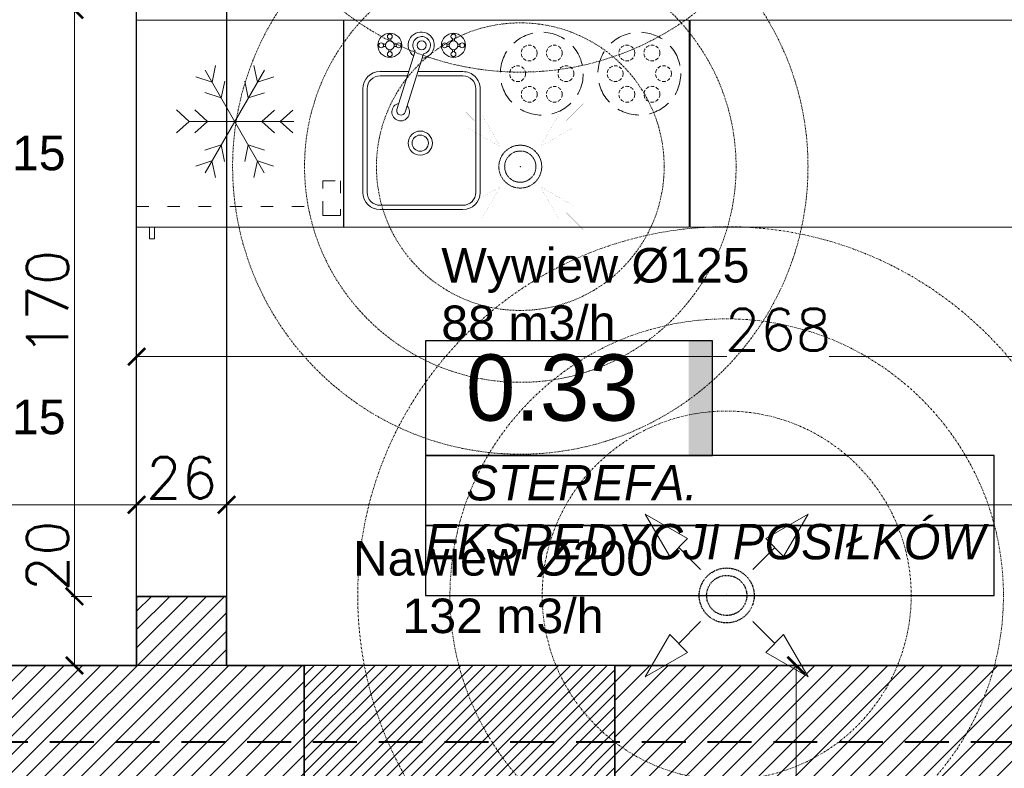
# Model space of a CAD drawing. Header units: millimetres. Extents: x -740 to 33545, y 5178 to 22494.
# Tile 141 of 256: x 9334 to 9620, y 10373 to 10590. Entities that reach past the tile are written whole.
import ezdxf
from ezdxf.lldxf.tags import DXFTag

# ---------------------------------------------------------------- set-up
doc = ezdxf.new("R2010")
doc.units = ezdxf.units.MM
doc.header["$MEASUREMENT"] = 0
for name, pattern in [('3_BUBZ07', [1.5, 1, -0.5]), ('ACAD_ISO03W100', [30, 12, -18]), ('CENTERX2', [101.6, 63.5, -12.7, 12.7, -12.7]), ('DASHDOT', [1, 0.5, -0.25, 0, -0.25]), ('DASHED', [19.05, 12.7, -6.35]), ('DASHED2', [9.525, 6.35, -3.175]), ('DIVIDE2', [0.625, 0.25, -0.125, 0, -0.125, 0, -0.125])]:
    doc.linetypes.add(name, pattern=pattern)
doc.layers.get('Defpoints').update_dxf_attribs({"color": 252})
for name, color, linetype, lineweight in [('## went', 20, 'DIVIDE2', 15), ('_IS_Nawiew', 5, 'Continuous', 20), ('_IS_POZA_ZAKRESEM', 2, 'DASHED', 40), ('_IS_Wywiew', 1, 'Continuous', 20), ('A_istniejące ściany', 252, 'Continuous', 35), ('A_wyposażenie', 252, 'Continuous', 9), ('l. przekrojowa', 252, 'Continuous', 30), ('l.przerywana', 252, 'ICAD_ISO03W100', 5), ('l.wypełnien', 252, 'Continuous', 5), ('wymiarowanie', 252, 'Continuous', 9)]:
    doc.layers.add(name, color=color, linetype=linetype, lineweight=lineweight)
doc.layers.add('## went NIEWID', color=51, linetype='DASHDOT', lineweight=15, plot=False)
for name, color, linetype in [('_I_EKO_PODKLAD 3', 252, 'Continuous'), ('_IS_EKO_Opis_Wentylacja', 7, 'CENTERX2'), ('NAWIEW', 5, 'Continuous'), ('tabelki opis', 252, 'Continuous'), ('WYWIEW', 252, 'Continuous')]:
    doc.layers.add(name, color=color, linetype=linetype)
doc.styles.add('Arial', font='arial.ttf')
doc.styles.add('styl2', font='simplex.shx')
tags = doc.linetypes.add('ICAD_ISO03W100', pattern=[30, 12, -18]).pattern_tags.tags
tags[6:7] = [DXFTag(74, 4), DXFTag(75, 0), DXFTag(340, '0'), DXFTag(46, 1.0), DXFTag(50, 0.0), DXFTag(44, 0.0), DXFTag(45, 0.0)]
tags[4:5] = [DXFTag(74, 4), DXFTag(75, 0), DXFTag(340, '0'), DXFTag(46, 1.0), DXFTag(50, 0.0), DXFTag(44, 0.0), DXFTag(45, 0.0)]
doc.dimstyles.new('Skala 1-50', dxfattribs={"dimtxt": 12, "dimasz": 5, "dimexe": 1, "dimexo": 1, "dimgap": 1.5, "dimtad": 1, "dimdec": 1, "dimrnd": 0.5, "dimtxsty": 'styl2', "dimblk": 'ARCHTICK', "dimcen": 5, "dimadec": 0, "dimazin": 0, "dimtfac": 1, "dimtdec": 1, "dimtmove": 1, "dimatfit": 3, "dimldrblk": 'ARCHTICK', "dimfxl": 0, "dimlwd": -1, "dimlwe": -1, "dimarcsym": 0})

# ---------------------------------------------------------------- blocks, each defined once
blk = doc.blocks.new('_ArchTick')
at = {"color": 0, "linetype": 'ByBlock', "const_width": 0.15}
blk.add_lwpolyline([(-0.5, -0.5), (0.5, 0.5)], dxfattribs=at)
blk = doc.blocks.new('*D1187')
at = {"layer": 'Defpoints', "color": 0}
for p in [(9574.19, 10402.52), (9559.18, 10359.34), (9574.19, 10359.34)]:
    blk.add_point(p, dxfattribs=at)
at = {"layer": 'wymiarowanie', "color": 0}
for p, q in [((9564.18, 10402.52), (9558.18, 10402.52)), ((9559.18, 10402.52), (9559.18, 10359.34)), ((9564.18, 10359.34), (9558.18, 10359.34)), ((9559.18, 10359.34), (9559.18, 10326.72))]:
    blk.add_line(p, q, dxfattribs=at)
at = {"layer": 'wymiarowanie', "color": 0, "xscale": 5, "yscale": 5, "zscale": 5}
for p, rotation in [((9559.18, 10402.52), 90), ((9559.18, 10359.34), 270)]:
    blk.add_blockref('_ArchTick', p, dxfattribs=dict(at, rotation=rotation))
at = {"layer": 'wymiarowanie', "color": 0, "insert": (9551.38, 10336.94), "char_height": 12, "attachment_point": 5, "rotation": 90, "style": 'styl2'}
blk.add_mtext('43', dxfattribs=at)
blk = doc.blocks.new('A$C3D2D7F2A')
at = {"layer": '_I_EKO_PODKLAD 3', "lineweight": 13}
for p, q in [((46.42, 34), (16.42, 34)), ((46.42, 32.75), (16.42, 32.75)), ((11.42, 29), (11.42, 20.67)), ((12.67, 29), (12.67, 20.67)), ((50.17, 5), (50.17, 29)), ((51.42, 5), (51.42, 29)), ((11.42, 18.01), (11.42, 5)), ((12.67, 18.01), (12.67, 5)), ((16.42, 1.25), (46.42, 1.25)), ((16.42, 0), (46.42, 0))]:
    blk.add_line(p, q, dxfattribs=at)
at = {"layer": '_I_EKO_PODKLAD 3', "linetype": 'Continuous', "lineweight": 9}
for p, q in [((2.59, 26.48), (1.91, 26.48)), ((2.6, 25.84), (1.91, 25.84)), ((3.5, 27.37), (3.5, 28.06)), ((4.13, 27.38), (4.13, 28.06)), ((5.03, 26.48), (5.72, 26.48)), ((5.04, 25.84), (5.72, 25.84)), ((3.5, 24.93), (3.5, 24.25)), ((4.13, 24.94), (4.13, 24.25)), ((22.38, 24.12), (5.52, 18.82)), ((6.29, 16.4), (23.15, 21.7)), ((3.5, 8.96), (3.5, 9.65)), ((4.13, 8.97), (4.13, 9.65)), ((2.59, 8.06), (1.91, 8.06)), ((2.6, 7.43), (1.91, 7.43)), ((3.5, 6.52), (3.5, 5.84)), ((4.13, 6.53), (4.13, 5.84)), ((5.03, 8.06), (5.72, 8.06)), ((5.04, 7.43), (5.72, 7.43))]:
    blk.add_line(p, q, dxfattribs=at)
for centre, radius in [((3.81, 26.16), 3.49), ((3.81, 28.7), 0.71), ((1.27, 26.16), 0.71), ((3.81, 26.16), 1.27), ((6.35, 26.16), 0.71), ((3.81, 23.62), 0.71), ((3.81, 16.95), 1.27), ((3.81, 7.74), 3.49), ((3.81, 7.74), 1.27), ((3.81, 10.28), 0.71), ((1.27, 7.74), 0.71), ((3.81, 5.2), 0.71), ((6.35, 7.74), 0.71)]:
    blk.add_circle(centre, radius, dxfattribs=at)
at = {"layer": '_I_EKO_PODKLAD 3', "lineweight": 9}
for radius in [3.5, 2.35]:
    blk.add_circle((32.16, 17.35), radius, dxfattribs=at)
at = {"layer": '_I_EKO_PODKLAD 3', "lineweight": 13}
for centre, radius, start, end in [((16.42, 29), 5, 90, 180), ((16.42, 29), 3.75, 90, 180), ((46.42, 29), 5, 0, 90), ((46.42, 29), 3.75, 0, 90), ((16.42, 5), 5, 180, 270), ((16.42, 5), 3.75, 180, 270), ((46.42, 5), 5, 270, 0), ((46.42, 5), 3.75, 270, 0)]:
    blk.add_arc(centre, radius, start, end, dxfattribs=at)
at = {"layer": '_I_EKO_PODKLAD 3', "linetype": 'Continuous', "lineweight": 9}
for centre, radius, start, end in [((23.13, 23.02), 2.56, 227.2248, 167.6958), ((22.77, 22.91), 1.27, 287.4603, 107.4603), ((3.75, 17.08), 3.79, 34.7933, 355.5589), ((3.81, 16.95), 2.54, 47.8034, 347.2157)]:
    blk.add_arc(centre, radius, start, end, dxfattribs=at)
blk = doc.blocks.new('A$C176D455E')
at = {"layer": '_I_EKO_PODKLAD 3', "lineweight": 9}
for p, q in [((16.24, 30.32), (12.93, 34.01)), ((16.24, 30.32), (19.55, 34.01)), ((16.24, 25.02), (12.93, 28.71)), ((16.24, 0), (16.24, 30.32)), ((16.24, 25.02), (19.55, 28.71)), ((31.11, 8.58), (1.38, 25.75)), ((1.38, 8.58), (31.11, 25.75)), ((4.85, 23.74), (3.31, 28.45)), ((9.44, 21.09), (7.9, 25.8)), ((23.04, 21.09), (24.58, 25.8)), ((27.64, 23.74), (29.17, 28.45)), ((4.85, 23.74), (0, 22.72)), ((27.64, 23.74), (32.48, 22.72)), ((9.44, 21.09), (4.59, 20.07)), ((23.04, 21.09), (27.89, 20.07)), ((9.44, 13.24), (4.59, 14.26)), ((23.04, 13.24), (27.89, 14.26)), ((4.85, 10.59), (0, 11.61)), ((9.44, 13.24), (7.9, 8.53)), ((23.04, 13.24), (24.58, 8.53)), ((27.64, 10.59), (32.48, 11.61)), ((4.85, 10.59), (3.31, 5.88)), ((16.24, 9.31), (12.93, 5.62)), ((16.24, 9.31), (19.55, 5.62)), ((27.64, 10.59), (29.17, 5.88)), ((16.24, 4.01), (12.93, 0.32)), ((16.24, 4.01), (19.55, 0.32))]:
    blk.add_line(p, q, dxfattribs=at)
blk = doc.blocks.new('A$C740E6856')
at = {"layer": '_I_EKO_PODKLAD 3', "linetype": 'ACAD_ISO03W100', "lineweight": 13, "ltscale": 0.3}
for p, q in [((9.37, 60), (9.37, 6.02)), ((0, 54.74), (3.37, 54.74))]:
    blk.add_line(p, q, dxfattribs=at)
at = {"layer": '_I_EKO_PODKLAD 3', "lineweight": 13}
for p, q in [((3.37, 56.27), (0, 56.27)), ((0, 56.27), (0, 54.74))]:
    blk.add_line(p, q, dxfattribs=at)
at = {"layer": '_I_EKO_PODKLAD 3', "linetype": 'ACAD_ISO03W100', "lineweight": 13, "ltscale": 0.3}
blk.add_lwpolyline([(3.37, 0), (63.37, 0), (63.37, 60), (3.37, 60)], close=True, dxfattribs=at)
at = {"layer": '_I_EKO_PODKLAD 3', "linetype": 'ACAD_ISO03W100', "lineweight": 13, "ltscale": 0.5}
blk.add_lwpolyline([(8.65, 0.91), (6.75, 0.91), (6.75, 6.02), (10.98, 6.02)], dxfattribs=at)
at = {"layer": '_I_EKO_PODKLAD 3', "linetype": 'ACAD_ISO03W100', "lineweight": 13, "ltscale": 0.3}
blk.add_lwpolyline([(14.61, 6.02), (16.85, 6.02), (16.85, 0.91), (11.8, 0.91)], dxfattribs=at)
at = {"layer": '_I_EKO_PODKLAD 3'}
blk.add_blockref('A$C176D455E', (17.78, 14.41), dxfattribs=at)
blk = doc.blocks.new('*D2199')
at = {"layer": 'Defpoints', "color": 0}
for p in [(8932.19, 10460.6), (9368.19, 10460.6), (9368.19, 10449.07)]:
    blk.add_point(p, dxfattribs=at)
at = {"layer": 'wymiarowanie', "color": 0}
for p, q in [((8932.19, 10454.07), (8932.19, 10448.07)), ((9368.19, 10454.07), (9368.19, 10448.07)), ((8932.19, 10449.07), (9368.19, 10449.07))]:
    blk.add_line(p, q, dxfattribs=at)
at = {"layer": 'wymiarowanie', "color": 0, "xscale": 5, "yscale": 5, "zscale": 5, "rotation": 180}
blk.add_blockref('_ArchTick', (8932.19, 10449.07), dxfattribs=at)
at = {"layer": 'wymiarowanie', "color": 0, "xscale": 5, "yscale": 5, "zscale": 5}
blk.add_blockref('_ArchTick', (9368.19, 10449.07), dxfattribs=at)
at = {"layer": 'wymiarowanie', "color": 0, "insert": (9150.19, 10456.87), "char_height": 12, "attachment_point": 5, "style": 'styl2'}
blk.add_mtext('436', dxfattribs=at)
blk = doc.blocks.new('*D2200')
at = {"layer": 'Defpoints', "color": 0}
for p in [(9394.23, 10470.43), (9368.19, 10460.6), (9394.23, 10449.07)]:
    blk.add_point(p, dxfattribs=at)
at = {"layer": 'wymiarowanie', "color": 0}
for p, q in [((9368.19, 10454.07), (9368.19, 10448.07)), ((9394.23, 10454.07), (9394.23, 10448.07)), ((9368.19, 10449.07), (9394.23, 10449.07))]:
    blk.add_line(p, q, dxfattribs=at)
at = {"layer": 'wymiarowanie', "color": 0, "xscale": 5, "yscale": 5, "zscale": 5, "rotation": 180}
blk.add_blockref('_ArchTick', (9368.19, 10449.07), dxfattribs=at)
at = {"layer": 'wymiarowanie', "color": 0, "xscale": 5, "yscale": 5, "zscale": 5}
blk.add_blockref('_ArchTick', (9394.23, 10449.07), dxfattribs=at)
at = {"layer": 'wymiarowanie', "color": 0, "insert": (9381.21, 10456.87), "char_height": 12, "attachment_point": 5, "style": 'styl2'}
blk.add_mtext('26', dxfattribs=at)
blk = doc.blocks.new('*D2201')
at = {"layer": 'Defpoints', "color": 0}
for p in [(9736.23, 10475.54), (9394.23, 10470.43), (9736.23, 10449.07)]:
    blk.add_point(p, dxfattribs=at)
at = {"layer": 'wymiarowanie', "color": 0}
for p, q in [((9394.23, 10454.07), (9394.23, 10448.07)), ((9736.23, 10454.07), (9736.23, 10448.07)), ((9394.23, 10449.07), (9628.06, 10449.07)), ((9736.23, 10449.07), (9657.62, 10449.07))]:
    blk.add_line(p, q, dxfattribs=at)
at = {"layer": 'wymiarowanie', "color": 0, "xscale": 5, "yscale": 5, "zscale": 5, "rotation": 180}
blk.add_blockref('_ArchTick', (9394.23, 10449.07), dxfattribs=at)
at = {"layer": 'wymiarowanie', "color": 0, "xscale": 5, "yscale": 5, "zscale": 5}
blk.add_blockref('_ArchTick', (9736.23, 10449.07), dxfattribs=at)
at = {"layer": 'wymiarowanie', "color": 0, "insert": (9642.84, 10456.87), "char_height": 12, "attachment_point": 5, "style": 'styl2'}
blk.add_mtext('342', dxfattribs=at)
blk = doc.blocks.new('*D2580')
at = {"layer": 'Defpoints', "color": 0}
for p in [(9368.19, 10569.46), (9636.23, 10569.46), (9636.23, 10492)]:
    blk.add_point(p, dxfattribs=at)
at = {"layer": 'wymiarowanie', "color": 0}
for p, q in [((9368.19, 10497), (9368.19, 10491)), ((9636.23, 10497), (9636.23, 10491)), ((9368.19, 10492), (9539.11, 10492)), ((9636.23, 10492), (9568.8, 10492))]:
    blk.add_line(p, q, dxfattribs=at)
at = {"layer": 'wymiarowanie', "color": 0, "xscale": 5, "yscale": 5, "zscale": 5, "rotation": 180}
blk.add_blockref('_ArchTick', (9368.19, 10492), dxfattribs=at)
at = {"layer": 'wymiarowanie', "color": 0, "xscale": 5, "yscale": 5, "zscale": 5}
blk.add_blockref('_ArchTick', (9636.23, 10492), dxfattribs=at)
at = {"layer": 'wymiarowanie', "color": 0, "insert": (9553.95, 10499.8), "char_height": 12, "attachment_point": 5, "style": 'styl2'}
blk.add_mtext('268', dxfattribs=at)
blk = doc.blocks.new('*D2717')
at = {"layer": 'Defpoints', "color": 0}
for p in [(9368.19, 10592.52), (9350.2, 10422.52), (9368.19, 10422.52)]:
    blk.add_point(p, dxfattribs=at)
at = {"layer": 'wymiarowanie', "color": 0}
for p, q in [((9355.2, 10592.52), (9349.2, 10592.52)), ((9350.2, 10592.52), (9350.2, 10422.52)), ((9355.2, 10422.52), (9349.2, 10422.52))]:
    blk.add_line(p, q, dxfattribs=at)
at = {"layer": 'wymiarowanie', "color": 0, "xscale": 5, "yscale": 5, "zscale": 5}
for p, rotation in [((9350.2, 10592.52), 90), ((9350.2, 10422.52), 270)]:
    blk.add_blockref('_ArchTick', p, dxfattribs=dict(at, rotation=rotation))
at = {"layer": 'wymiarowanie', "color": 0, "insert": (9342.4, 10507.52), "char_height": 12, "attachment_point": 5, "rotation": 90, "style": 'styl2'}
blk.add_mtext('170', dxfattribs=at)
blk = doc.blocks.new('*D2718')
at = {"layer": 'Defpoints', "color": 0}
for p in [(9368.19, 10422.52), (9350.2, 10402.52), (9368.19, 10402.52)]:
    blk.add_point(p, dxfattribs=at)
at = {"layer": 'wymiarowanie', "color": 0}
for p, q in [((9355.2, 10422.52), (9349.2, 10422.52)), ((9350.2, 10422.52), (9350.2, 10402.52)), ((9355.2, 10402.52), (9349.2, 10402.52))]:
    blk.add_line(p, q, dxfattribs=at)
at = {"layer": 'wymiarowanie', "color": 0, "xscale": 5, "yscale": 5, "zscale": 5}
for p, rotation in [((9350.2, 10422.52), 90), ((9350.2, 10402.52), 270)]:
    blk.add_blockref('_ArchTick', p, dxfattribs=dict(at, rotation=rotation))
at = {"layer": 'wymiarowanie', "color": 0, "insert": (9342.4, 10434.24), "char_height": 12, "attachment_point": 5, "rotation": 90, "style": 'styl2'}
blk.add_mtext('20', dxfattribs=at)
blk = doc.blocks.new('FILL_245')
at = {"color": 1, "linetype": 'Continuous', "const_width": 0.018}
blk.add_lwpolyline([(-42321.15, 289.36), (-42313.9, 301.91), (-42308.6, 296.6)], close=True, dxfattribs=at)
blk = doc.blocks.new('FILL_244')
at = {"color": 1, "linetype": 'Continuous', "const_width": 0.018}
blk.add_lwpolyline([(-42321.15, 274.23), (-42308.6, 266.98), (-42313.9, 261.68)], close=True, dxfattribs=at)
blk = doc.blocks.new('FILL_246')
at = {"color": 1, "linetype": 'Continuous', "const_width": 0.018}
blk.add_lwpolyline([(-42336.28, 274.23), (-42348.83, 266.98), (-42343.52, 261.68)], close=True, dxfattribs=at)
blk = doc.blocks.new('FILL_243')
at = {"color": 1, "linetype": 'Continuous', "const_width": 0.018}
blk.add_lwpolyline([(-42336.28, 289.36), (-42343.52, 301.91), (-42348.83, 296.6)], close=True, dxfattribs=at)
blk = doc.blocks.new('A$C06D629D9')
blk.add_point((0, 0))
at = {"color": 3}
blk.add_point((0, 0), dxfattribs=at)
at = {"layer": 'NAWIEW', "color": 1, "linetype": 'Continuous', "const_width": 0.018}
for points in [[(-23.94, 23.94), (-17.46, 17.46)], [(23.94, 23.94), (17.46, 17.46)], [(-14.81, 20.11), (-20.11, 14.81)], [(-14.81, 20.11), (-20.11, 14.81)], [(-7.57, 7.57), (-14.81, 20.11)], [(-7.57, 7.57), (-14.81, 20.11)], [(7.57, 7.57), (14.81, 20.11)], [(7.57, 7.57), (14.81, 20.11)], [(14.81, 20.11), (20.11, 14.81)], [(14.81, 20.11), (20.11, 14.81)], [(-20.11, 14.81), (-7.57, 7.57)], [(20.11, 14.81), (7.57, 7.57)], [(-7.57, -7.57), (-20.11, -14.81)], [(-7.57, -7.57), (-20.11, -14.81)], [(-14.81, -20.11), (-7.57, -7.57)], [(7.57, -7.57), (20.11, -14.81)], [(7.57, -7.57), (20.11, -14.81)], [(14.81, -20.11), (7.57, -7.57)], [(-20.11, -14.81), (-14.81, -20.11)], [(-20.11, -14.81), (-14.81, -20.11)], [(20.11, -14.81), (14.81, -20.11)], [(20.11, -14.81), (14.81, -20.11)], [(-23.94, -23.94), (-17.46, -17.46)], [(23.94, -23.94), (17.46, -17.46)]]:
    blk.add_lwpolyline(points, dxfattribs=at)
at = {"layer": 'WYWIEW', "color": 10, "linetype": 'Continuous', "const_width": 0.018}
for points in [[(-7.57, 7.57), (-7.57, 7.57)], [(7.57, 7.57), (7.57, 7.57)], [(-7.57, -7.57), (-7.57, -7.57)], [(7.57, -7.57), (7.57, -7.57)]]:
    blk.add_lwpolyline(points, dxfattribs=at)
at = {"layer": 'NAWIEW', "extrusion": (0, 0, -1), "zscale": -1}
for name in ['FILL_245', 'FILL_243', 'FILL_244', 'FILL_246']:
    blk.add_blockref(name, (42328.71, -281.79), dxfattribs=at)
blk = doc.blocks.new('heether5')
at = {"layer": '## went', "color": 1}
for radius in [7.45, 5.44]:
    blk.add_circle((341463.05, 163171.59), radius, dxfattribs=at)
at = {"layer": '## went NIEWID'}
for radius in [100, 75, 50]:
    blk.add_circle((341463.05, 163171.59), radius, dxfattribs=at)
at = {"layer": '## went', "xscale": 0.9144000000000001, "yscale": 0.9144000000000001, "zscale": 0.9144000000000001}
blk.add_blockref('A$C06D629D9', (341463.05, 163171.59), dxfattribs=at)
blk = doc.blocks.new('erdrrer')
at = {"layer": '## went', "color": 5, "linetype": 'Continuous', "lineweight": 15}
for p, q in [((341343.16, 163325.05), (341331.68, 163331.67)), ((341331.68, 163331.67), (341338.31, 163320.2)), ((341331.68, 163331.67), (341338.31, 163320.2)), ((341364.32, 163325.05), (341375.8, 163331.67)), ((341375.8, 163331.67), (341369.17, 163320.2)), ((341375.8, 163331.67), (341369.17, 163320.2)), ((341338.31, 163320.2), (341343.16, 163325.05)), ((341338.31, 163320.2), (341343.16, 163325.05)), ((341369.17, 163320.2), (341364.32, 163325.05)), ((341369.17, 163320.2), (341364.32, 163325.05)), ((341346.65, 163316.7), (341340.73, 163322.62)), ((341360.83, 163316.7), (341366.75, 163322.62)), ((341346.82, 163316.53), (341346.82, 163316.53)), ((341346.65, 163302.53), (341340.73, 163296.61)), ((341346.82, 163302.7), (341346.82, 163302.7)), ((341360.66, 163302.7), (341360.66, 163302.7)), ((341360.83, 163302.53), (341366.75, 163296.61)), ((341338.31, 163299.03), (341331.68, 163287.56)), ((341343.16, 163294.18), (341338.31, 163299.03)), ((341343.16, 163294.18), (341338.31, 163299.03)), ((341364.32, 163294.18), (341369.17, 163299.03)), ((341364.32, 163294.18), (341369.17, 163299.03)), ((341369.17, 163299.03), (341375.8, 163287.56)), ((341331.68, 163287.56), (341343.16, 163294.18)), ((341331.68, 163287.56), (341343.16, 163294.18)), ((341375.8, 163287.56), (341364.32, 163294.18)), ((341375.8, 163287.56), (341364.32, 163294.18))]:
    blk.add_line(p, q, dxfattribs=at)
at = {"layer": '## went', "color": 5, "linetype": 'Continuous', "const_width": 0.0165}
for points in [[(341331.68, 163331.67), (341338.31, 163320.2), (341343.16, 163325.05)], [(341375.8, 163331.67), (341369.17, 163320.2), (341364.32, 163325.05)], [(341331.68, 163287.56), (341343.16, 163294.18), (341338.31, 163299.03)], [(341375.8, 163287.56), (341364.32, 163294.18), (341369.17, 163299.03)]]:
    blk.add_lwpolyline(points, close=True, dxfattribs=at)
at = {"layer": '## went', "color": 5, "lineweight": 30}
for radius in [7.45, 5.44]:
    blk.add_circle((341353.74, 163309.62), radius, dxfattribs=at)
at = {"layer": '## went', "color": 5, "lineweight": 15}
blk.add_point((341353.74, 163309.62), dxfattribs=at)
blk.add_point((341353.74, 163309.62), dxfattribs=at)
at = {"layer": '## went NIEWID'}
for radius in [100, 75, 50]:
    blk.add_circle((341353.74, 163309.62), radius, dxfattribs=at)

msp = doc.modelspace()

# ---------------------------------------------------------------- hatches: boundary and pattern name
at = {"layer": 'l.wypełnien'}
h = msp.add_hatch(dxfattribs=at)
h.set_pattern_fill('ANSI31', color=256, scale=30, style=0)
h.paths.add_polyline_path([(8887.19, 10284.84), (8887.19, 10539.8), (8932.19, 10539.8), (8932.19, 10402.52), (9059.57, 10402.52), (9368.19, 10402.52), (9394.23, 10402.52), (9416.72, 10402.52), (9416.72, 10359.34), (9405.31, 10359.34), (9376.25, 10359.34), (8932.19, 10359.34), (8932.19, 10284.84)])
h.paths.add_polyline_path([(9871.19, 10801.99), (9871.19, 10791.99), (9878.23, 10791.99), (9890.23, 10791.99), (10052.23, 10791.99), (10052.23, 10564.52), (10066.23, 10564.52), (10066.23, 10706), (10066.23, 10711.93), (10066.23, 10711.98), (10066.23, 10728.73), (10066.23, 10765.23), (10066.23, 10776), (10066.23, 10781.93), (10066.23, 10781.98), (10066.23, 10781.93), (10066.23, 10776), (10066.22, 10776), (10066.23, 10781.93), (10066.23, 10781.98), (10066.23, 10791.99), (10125.49, 10791.99), (10125.49, 10808.08), (10125.49, 10819.93), (10125.49, 10834.32), (10058.81, 10834.32), (9924.19, 10834.32), (9924.19, 10862.32), (9879.19, 10862.32), (9879.19, 10834.32), (9871.19, 10834.32), (9871.19, 10801.99)])
h.paths.add_polyline_path([(9570.47, 10794.52), (9731.23, 10794.52), (9731.23, 10731.52), (9748.23, 10731.52), (9748.23, 10793.99), (9768.19, 10793.99), (9768.19, 10801.99), (9781.19, 10801.99), (9781.19, 10834.32), (9769.78, 10834.32), (9645.19, 10834.32), (9645.19, 10833.52), (9604.19, 10833.52), (9570.47, 10833.52)])
h.paths.add_polyline_path([(9394.23, 10794.52), (9428.47, 10794.52), (9428.47, 10833.52), (9388.19, 10833.52), (9388.19, 10794.52), (9394.23, 10794.52)])
h.paths.add_polyline_path([(9428.47, 10794.52), (9428.47, 10833.52), (9448.47, 10833.52), (9448.47, 10794.52)])
h.paths.add_polyline_path([(9550.47, 10794.52), (9570.47, 10794.52), (9570.47, 10833.52), (9550.47, 10833.52)])
h.paths.add_polyline_path([(9368.19, 10794.52), (9388.19, 10794.52), (9388.19, 10833.52), (9368.19, 10833.52)])
h.paths.add_polyline_path([(9604.19, 10833.52), (9604.19, 10849.32), (9645.19, 10849.32), (9645.19, 10833.52)])
h.paths.add_polyline_path([(9368.19, 10422.52), (9368.19, 10402.52), (9394.23, 10402.52), (9394.23, 10422.52)])
h.paths.add_polyline_path([(9368.19, 10774.52), (9394.23, 10774.52), (9394.23, 10794.52), (9368.19, 10794.52)])
h = msp.add_hatch(dxfattribs=at)
h.set_pattern_fill('ANSI31', color=256, scale=20, style=0)
h.paths.add_polyline_path([(9416.72, 10402.52), (9416.72, 10359.34), (9506.72, 10359.34), (9506.72, 10402.52), (9417.07, 10402.52)])
h = msp.add_hatch(dxfattribs=at)
h.set_pattern_fill('ANSI31', color=256, scale=30, style=0)
h.paths.add_polyline_path([(10179.68, 10402.52), (10279.59, 10402.52), (10279.59, 10396.52), (10273.59, 10396.52), (10273.59, 10123.69), (10279.59, 10126.48), (10279.59, 10017.29), (10316.23, 10017.29), (10316.23, 9992.74), (10279.59, 9992.74), (10279.59, 9927.76), (10254.19, 9927.76), (10254.19, 10359.34), (10179.68, 10359.34)])
h.paths.add_polyline_path([(10260.11, 10246.37), (10272.71, 10246.37), (10272.71, 10279.87), (10260.11, 10279.87)], flags=24)
h.paths.add_polyline_path([(10504.8, 10309.84), (10504.8, 10297.84), (10504.8, 10254.75), (10504.8, 10017.29), (10504.8, 9992.74), (10504.8, 9927.76), (10529.35, 9927.76), (10529.35, 10281.34), (10542.35, 10281.34), (10542.35, 10359.34), (10636.35, 10359.34), (10635.51, 10402.52), (10504.8, 10402.52), (10504.8, 10396.52)])
h.paths.add_polyline_path([(10504.8, 10396.52), (10510.8, 10396.52), (10510.8, 10309.84), (10504.8, 10309.84)], flags=16)
h.paths.add_polyline_path([(10504.8, 10392.52), (10504.8, 10309.84), (10510.8, 10309.84), (10510.8, 10396.52), (10504.8, 10396.52)], flags=0)
h.paths.add_polyline_path([(10515.95, 10326.34), (10515.95, 10347.34), (10530.35, 10347.34), (10530.35, 10326.34)], flags=16)
h.paths.add_polyline_path([(10515.95, 10347.34), (10515.95, 10326.34), (10530.35, 10326.34), (10530.35, 10347.34)], flags=0)
h.paths.add_polyline_path([(10515.95, 10297.84), (10515.95, 10293.34), (10530.35, 10293.34), (10530.35, 10314.34), (10515.95, 10314.34), (10515.95, 10309.84)], flags=16)
h.paths.add_polyline_path([(10515.95, 10297.84), (10515.95, 10309.84), (10515.95, 10314.34), (10530.35, 10314.34), (10530.35, 10293.34), (10515.95, 10293.34)], flags=0)
h.paths.add_polyline_path([(10504.8, 10254.75), (10504.8, 10297.84), (10510.8, 10297.84), (10510.8, 10254.75)], flags=16)
h.paths.add_polyline_path([(10510.8, 10254.75), (10510.8, 10297.84), (10504.8, 10297.84), (10504.8, 10259.75), (10504.8, 10254.75)], flags=0)
h.paths.add_polyline_path([(10504.8, 10297.84), (10510.8, 10297.84), (10510.8, 10309.84), (10504.8, 10309.84)], flags=16)
h.paths.add_polyline_path([(10504.8, 10309.84), (10510.8, 10309.84), (10510.8, 10297.84), (10504.8, 10297.84)], flags=0)
h.paths.add_polyline_path([(10510.8, 10309.84), (10515.95, 10309.84), (10515.95, 10297.84), (10510.8, 10297.84)], flags=16)
h.paths.add_polyline_path([(10510.84, 10326.02), (10523.45, 10326.02), (10523.45, 10359.52), (10510.84, 10359.52)], flags=8)
h.paths.add_polyline_path([(10510.84, 10326.02), (10523.45, 10326.02), (10523.45, 10359.52), (10510.84, 10359.52)], flags=8)
h.paths.add_polyline_path([(9506.72, 10359.34), (9506.72, 10402.52), (9858.19, 10402.52), (9858.19, 10359.34)])
h.paths.add_polyline_path([(10000.19, 10359.34), (10089.09, 10359.34), (10089.09, 10402.52), (10000.19, 10402.52)])
h.paths.add_polyline_path([(10273.59, 10123.69), (10273.59, 10396.52), (10279.59, 10396.52), (10279.59, 10359.34), (10279.59, 10126.48)])
h.paths.add_polyline_path([(10372.72, 9992.74), (10372.72, 10017.29), (10316.23, 10017.29), (10316.23, 9992.74)])
h.paths.add_polyline_path([(9858.19, 10359.34), (9858.19, 10402.52), (9878.19, 10402.52), (9878.19, 10359.34)])
h.paths.add_polyline_path([(10000.19, 10359.34), (10000.19, 10402.52), (9980.19, 10402.52), (9980.19, 10359.34)])
h.paths.add_polyline_path([(10279.59, 9907.76), (10279.59, 9927.76), (10254.19, 9927.76), (10254.19, 9907.76)])
h.paths.add_polyline_path([(10529.35, 9907.76), (10529.35, 9927.76), (10504.8, 9927.76), (10504.8, 9907.76)])
h.paths.add_polyline_path([(10494.8, 10017.29), (10494.8, 9992.74), (10504.8, 9992.74), (10504.8, 10017.29)])
at = {"layer": 'tabelki opis'}
msp.add_hatch(color=256, dxfattribs=at).paths.add_polyline_path([(9535.02, 10463.33), (9535.02, 10496.59), (9528.06, 10496.59), (9528.06, 10463.33)])

# ---------------------------------------------------------------- linework, layer by layer
at = {"layer": '_IS_POZA_ZAKRESEM'}
msp.add_line((8904.92, 10380.33), (9899.13, 10380.33), dxfattribs=at)
msp.add_line((8904.92, 10380.33), (9899.13, 10380.33), dxfattribs=at)
at = {"layer": 'A_istniejące ściany'}
for points in [[(9394.23, 10402.52), (9394.23, 10422.52), (9368.19, 10422.52), (9368.19, 10402.52)], [(9368.19, 10402.52), (9059.57, 10402.52), (8932.19, 10402.52)], [(9417.07, 10402.52), (9394.23, 10402.52)], [(9506.72, 10402.52), (9506.72, 10359.34)], [(9878.19, 10402.52), (9506.72, 10402.52)]]:
    msp.add_lwpolyline(points, dxfattribs=at)
at = {"layer": 'A_istniejące ściany', "ltscale": 15}
msp.add_lwpolyline([(9405.31, 10402.52), (9416.72, 10402.52), (9416.72, 10359.34), (9405.31, 10359.34)], dxfattribs=at)
at = {"layer": 'A_wyposażenie', "ltscale": 2}
msp.add_line((9428.19, 10529.52), (9465.19, 10529.52), dxfattribs=at)
msp.add_line((9428.19, 10529.52), (9465.19, 10529.52), dxfattribs=at)
at = {"layer": 'A_wyposażenie'}
for points in [[(9368.19, 10589.52), (9428.15, 10589.52), (9428.15, 10529.48), (9368.19, 10529.48)], [(9528.47, 10529.52), (9636.23, 10529.52), (9636.23, 10589.48), (9528.47, 10589.48)]]:
    msp.add_lwpolyline(points, close=True, dxfattribs=at)
msp.add_lwpolyline([(9428.19, 10529.52), (9528.19, 10529.52), (9528.19, 10589.52), (9428.19, 10589.52), (9428.19, 10529.52)], dxfattribs=at)
at = {"layer": 'A_wyposażenie', "linetype": 'DASHED2'}
for centre in [(9485.53, 10573.99), (9485.53, 10573.99), (9513.8, 10574.01), (9513.8, 10574.01)]:
    msp.add_circle(centre, 12, dxfattribs=at)
at = {"layer": 'A_wyposażenie', "linetype": '3_BUBZ07'}
for centre in [(9481.89, 10579.97), (9481.89, 10579.97), (9489.17, 10579.97), (9489.17, 10579.97), (9510.16, 10579.99), (9510.16, 10579.99), (9517.43, 10579.99), (9517.43, 10579.99), (9478.53, 10573.99), (9478.53, 10573.99), (9492.53, 10574), (9492.53, 10574), (9506.8, 10574), (9506.8, 10574), (9520.8, 10574.01), (9520.8, 10574.01), (9481.9, 10568.01), (9481.9, 10568.01), (9489.17, 10568.01), (9489.17, 10568.01), (9510.16, 10568.03), (9510.16, 10568.03), (9517.44, 10568.03), (9517.44, 10568.03)]:
    msp.add_circle(centre, 2.3, dxfattribs=at)
at = {"layer": 'l. przekrojowa'}
msp.add_lwpolyline([(9416.72, 10359.34), (9506.72, 10359.34), (9506.72, 10402.52), (9416.72, 10402.52)], close=True, dxfattribs=at)
at = {"layer": 'l.przerywana', "lineweight": 30, "ltscale": 0.5}
msp.add_lwpolyline([(9368.19, 10794.52), (9394.23, 10794.52), (9394.23, 10402.52), (9368.19, 10402.52)], close=True, dxfattribs=at)
at = {"layer": 'tabelki opis'}
for points in [[(9535.02, 10496.59), (9451.86, 10496.59), (9451.86, 10463.33), (9535.02, 10463.33), (9535.02, 10496.59)], [(9451.86, 10443.05), (9616.6, 10443.05), (9616.6, 10463.33), (9451.86, 10463.33), (9451.86, 10443.05)], [(9451.86, 10422.78), (9616.6, 10422.78), (9616.6, 10443.05), (9451.86, 10443.05), (9451.86, 10422.78)]]:
    msp.add_lwpolyline(points, dxfattribs=at)

# ---------------------------------------------------------------- block references
at = {"layer": '_IS_Nawiew', "xscale": 1.0688, "yscale": 1.0688, "zscale": 1.0688}
msp.add_blockref('erdrrer', (-355299.78, -164122.54), dxfattribs=at)
at = {"layer": '_IS_Wywiew', "xscale": 0.833333, "yscale": 0.833333, "zscale": 0.833333}
for p in [(-275073.11, -125318.49), (-275073.11, -125429.22)]:
    msp.add_blockref('heether5', p, dxfattribs=at)
at = {"layer": 'A_wyposażenie', "rotation": 89.96165578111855}
msp.add_blockref('A$C740E6856', (9428.14, 10526.11), dxfattribs=at)
at = {"layer": 'A_wyposażenie', "xscale": -0.9999999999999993, "rotation": 90.00000000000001}
msp.add_blockref('A$C3D2D7F2A', (9467.69, 10586.02), dxfattribs=at)
msp.add_blockref('A$C3D2D7F2A', (9467.69, 10586.02), dxfattribs=at)

# ---------------------------------------------------------------- texts
at = {"layer": '_IS_EKO_Opis_Wentylacja', "char_height": 10, "width": 108.1234, "style": 'Arial'}
for s, insert, attachment_point in [('Wywiew %%C315 \\P800 m3/h', (9302.98, 10556.01), 2), ('Wywiew %%C125 \\P88 m3/h', (9456.43, 10523.47), 1), ('Wywiew %%C315 \\P800 m3/h', (9302.98, 10479.51), 2), ('Nawiew %%C200 \\P132 m3/h', (9474.3, 10425.14), 5)]:
    msp.add_mtext(s, dxfattribs=dict(at, insert=insert, attachment_point=attachment_point))
at = {"layer": 'tabelki opis', "attachment_point": 1}
for s, insert, char_height, width in [('{\\fCentury Gothic|b0|i0|c238|p34;0.33}', (9463.59, 10492.64), 19.2, 56.7), ('\\pi11.48160;{\\fCentury Gothic|b0|i1|c238|p34;STEREFA. EKSPEDYCJI }\\pi11.82976;{\\fCentury Gothic|b0|i1|c238|p34;POSIŁKÓW}', (9451.86, 10460.57), 10.24, 164.736)]:
    msp.add_mtext(s, dxfattribs=dict(at, insert=insert, char_height=char_height, width=width))

# ---------------------------------------------------------------- dimensions: what is measured, and where the dimension line sits
at = {"layer": 'wymiarowanie'}
dim = msp.add_linear_dim(base=(9350.2, 10422.52), p1=(9368.19, 10592.52), p2=(9368.19, 10422.52), angle=90, dimstyle='Skala 1-50', dxfattribs=at)
dim.commit()
dim.dimension.update_dxf_attribs({"geometry": '*D2717', "text_midpoint": (9342.4, 10507.52)})
for base, p1, p2, picture, middle in [((9636.23, 10492), (9368.19, 10569.46), (9636.23, 10569.46), '*D2580', (9553.95, 10492)), ((9736.23, 10449.07), (9394.23, 10470.43), (9736.23, 10475.54), '*D2201', (9642.84, 10449.07))]:
    dim = msp.add_linear_dim(base=base, p1=p1, p2=p2, dimstyle='Skala 1-50', dxfattribs=at)
    dim.commit()
    dim.dimension.update_dxf_attribs({"geometry": picture, "text_midpoint": middle, "dimtype": 160})
for base, p1, p2, picture, middle in [((9394.23, 10449.07), (9368.19, 10460.6), (9394.23, 10470.43), '*D2200', (9381.21, 10456.87)), ((9368.19, 10449.07), (8932.19, 10460.6), (9368.19, 10460.6), '*D2199', (9150.19, 10456.87))]:
    dim = msp.add_linear_dim(base=base, p1=p1, p2=p2, dimstyle='Skala 1-50', dxfattribs=at)
    dim.commit()
    dim.dimension.update_dxf_attribs({"geometry": picture, "text_midpoint": middle})
for base, p1, p2, picture, middle in [((9350.2, 10402.52), (9368.19, 10422.52), (9368.19, 10402.52), '*D2718', (9350.2, 10434.24)), ((9559.18, 10359.34), (9574.19, 10402.52), (9574.19, 10359.34), '*D1187', (9559.18, 10336.94))]:
    dim = msp.add_linear_dim(base=base, p1=p1, p2=p2, angle=90, dimstyle='Skala 1-50', dxfattribs=at)
    dim.commit()
    dim.dimension.update_dxf_attribs({"geometry": picture, "text_midpoint": middle, "dimtype": 160})

doc.saveas('drawing.dxf')
